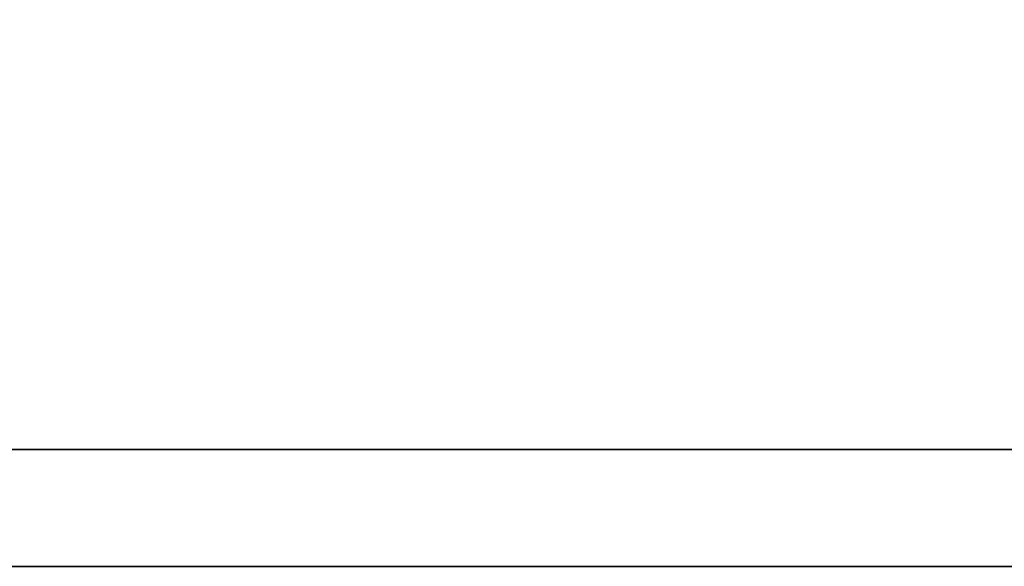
# Model space of a CAD drawing. Header units: inches. Extents: x 9 to 245, y 57 to 168.
# Tile 36 of 49: x 195.651 to 197.047, y 114.682 to 115.457. Entities that reach past the tile are written whole.
import ezdxf

# ---------------------------------------------------------------- set-up
doc = ezdxf.new("R2010")
doc.units = ezdxf.units.IN
doc.header["$LTSCALE"] = 0.2
doc.layers.add('DIM', color=4, linetype='Continuous')
doc.layers.add('layer 1', color=7, linetype='Continuous')

# ---------------------------------------------------------------- blocks, each defined once
blk = doc.blocks.new('TBI MOTION logo(完整正式版)')
at = {"layer": 'layer 1', "color": 22, "lineweight": 35}
blk.add_open_spline([(75.90875, -9.47875), (75.90875, -9.47875), (75.90875, -12.28625), (75.90875, -12.28625), (75.90875, -12.28625), (75.90875, -12.28625), (75.90875, -12.47875), (75.90875, -12.47875), (75.90875, -12.47875), (75.90875, -12.47875), (75.71625, -12.47875), (75.71625, -12.47875), (75.71625, -12.47875), (75.71625, -12.47875), (-88.32875, -12.47875), (-88.32875, -12.47875), (-88.32875, -12.47875), (-88.32875, -12.47875), (-88.32875, -13.29375), (-88.32875, -13.29375), (-88.32875, -13.29375), (-88.32875, -13.29375), (82.89125, -13.29375), (82.89125, -13.29375), (82.89125, -13.29375), (82.89125, -13.29375), (75.90875, -9.47875), (75.90875, -9.47875)], degree=3, knots=[0, 0, 0, 0, 0.1428571, 0.1428571, 0.1428571, 0.1428572, 0.2857143, 0.2857143, 0.2857143, 0.2857143, 0.4285714, 0.4285714, 0.4285714, 0.4285714, 0.5714286, 0.5714286, 0.5714286, 0.5714286, 0.7142857, 0.7142857, 0.7142857, 0.7142857, 0.8571429, 0.8571429, 0.8571429, 0.8571429, 1, 1, 1, 1], dxfattribs=at)

msp = doc.modelspace()

# ---------------------------------------------------------------- block references
at = {"layer": 'DIM', "xscale": 0.203175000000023, "yscale": 0.203175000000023, "zscale": 0.203175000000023}
msp.add_blockref('TBI MOTION logo(完整正式版)', (191.5533, 117.3828), dxfattribs=at)

doc.saveas('drawing.dxf')
